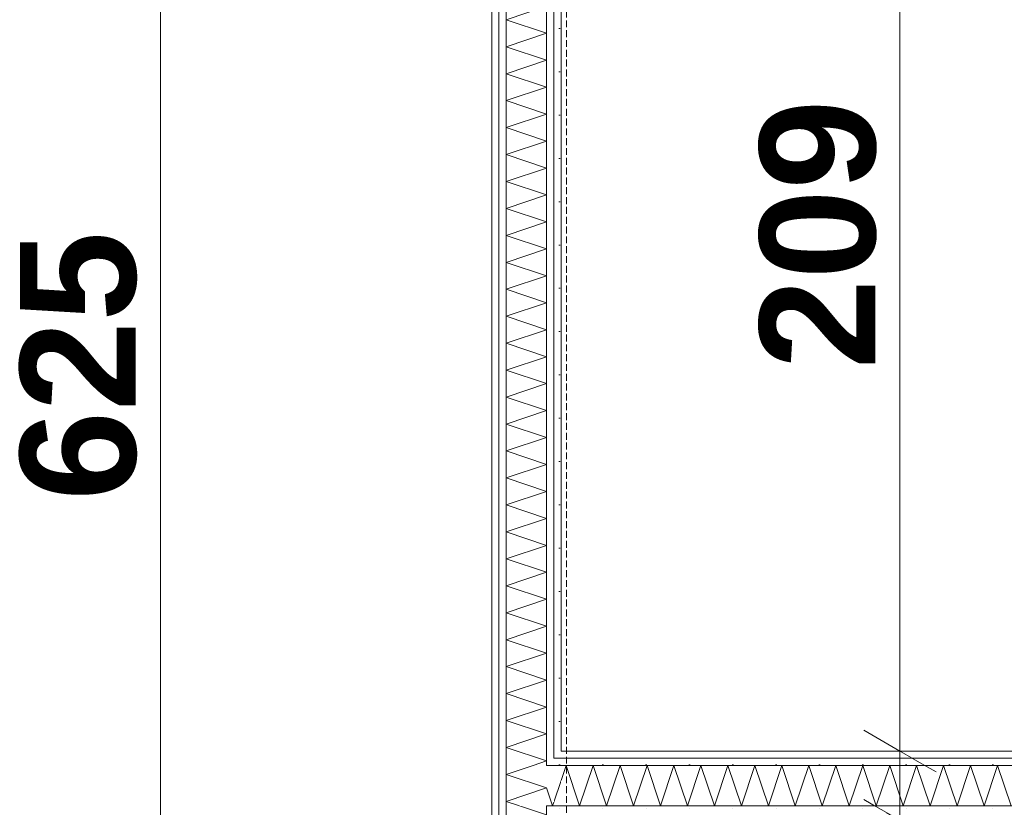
# Model space of a CAD drawing. Extents: x -7314 to 11761, y 144 to 9383.
# Tile 99 of 193: x 1939 to 2110, y 7520 to 7657. Entities that reach past the tile are written whole.
import ezdxf
from ezdxf.xclip import XClip

# ---------------------------------------------------------------- set-up
doc = ezdxf.new("R2010")
doc.units = 0
doc.header["$MEASUREMENT"] = 0
doc.header["$XCLIPFRAME"] = 0
doc.linetypes.add('Krawędzie ukryte', pattern=[68, 48, -20])
doc.linetypes.add('Wipeout_Contour', pattern=[20000, 0, -20000])
for name, color, linetype in [('FORMA - Arch 01 - 220-A Ściany', 7, 'Continuous'), ('FORMA - Arch 01 - 410-K Osie', 7, 'Continuous'), ('FORMA - Arch 02 - Strefy', 7, 'Continuous'), ('FORMA - Arch 04 - Wymiary ogólne', 7, 'Continuous')]:
    doc.layers.add(name, color=color, linetype=linetype)
doc.styles.add('STYL_AUTOMATYCZNY_9', font='arial.ttf')
pattern_1 = [(0, (4185.3, -5972.398), (0, 7.5), [0, -7.5])]

# ---------------------------------------------------------------- blocks, each defined once
blk = doc.blocks.new('*X94')
at = {"layer": 'FORMA - Arch 01 - 220-A Ściany', "color": 7, "linetype": 'Continuous', "lineweight": 5, "ltscale": 0.025}
for p, q in [((2025.93, 7520.49), (2030.6, 7518.94)), ((2030.6, 7518.94), (2023.6, 7516.6)), ((2023.6, 7516.6), (2030.6, 7514.27)), ((2030.6, 7514.27), (2023.6, 7511.94)), ((2023.6, 7511.94), (2030.6, 7509.6)), ((2030.6, 7509.6), (2023.6, 7507.27)), ((2023.6, 7507.27), (2030.6, 7504.94)), ((2030.6, 7504.94), (2023.6, 7502.6)), ((2023.6, 7502.6), (2030.6, 7500.27)), ((2030.6, 7500.27), (2023.6, 7497.94)), ((2023.6, 7497.94), (2030.6, 7495.6)), ((2030.6, 7495.6), (2023.6, 7493.27)), ((2023.6, 7493.27), (2030.6, 7490.94)), ((2030.6, 7490.94), (2023.6, 7488.6)), ((2023.6, 7488.6), (2030.6, 7486.27)), ((2030.6, 7486.27), (2023.6, 7483.94)), ((2023.6, 7483.94), (2030.6, 7481.6)), ((2030.6, 7481.6), (2023.6, 7479.27)), ((2023.6, 7479.27), (2030.6, 7476.94)), ((2030.6, 7476.94), (2023.6, 7474.6)), ((2023.6, 7474.6), (2030.6, 7472.27)), ((2030.6, 7472.27), (2023.6, 7469.94)), ((2023.6, 7469.94), (2030.6, 7467.6)), ((2030.6, 7467.6), (2023.6, 7465.27)), ((2023.6, 7465.27), (2030.6, 7462.94)), ((2030.6, 7462.94), (2023.6, 7460.6)), ((2023.6, 7460.6), (2030.6, 7458.27)), ((2030.6, 7458.27), (2023.6, 7455.94)), ((2023.6, 7455.94), (2030.6, 7453.6)), ((2030.6, 7453.6), (2023.6, 7451.27)), ((2023.6, 7451.27), (2030.6, 7448.94)), ((2030.6, 7448.94), (2023.6, 7446.6)), ((2023.6, 7446.6), (2030.6, 7444.27)), ((2030.6, 7444.27), (2023.6, 7441.94)), ((2023.6, 7441.94), (2030.6, 7439.6)), ((2030.6, 7439.6), (2023.6, 7437.27)), ((2023.6, 7437.27), (2030.6, 7434.94)), ((2030.6, 7434.94), (2023.6, 7432.6)), ((2023.6, 7432.6), (2030.6, 7430.27)), ((2030.6, 7430.27), (2023.6, 7427.94)), ((2023.6, 7427.94), (2030.6, 7425.6)), ((2030.6, 7425.6), (2023.6, 7423.27)), ((2023.6, 7423.27), (2030.6, 7420.94)), ((2030.6, 7420.94), (2023.6, 7418.6)), ((2023.6, 7418.6), (2030.6, 7416.27)), ((2030.6, 7416.27), (2023.6, 7413.94)), ((2023.6, 7413.94), (2030.6, 7411.6)), ((2030.6, 7411.6), (2023.6, 7409.27)), ((2023.6, 7409.27), (2030.6, 7406.94)), ((2030.6, 7406.94), (2023.6, 7404.6)), ((2023.6, 7404.6), (2030.6, 7402.27)), ((2030.6, 7402.27), (2023.6, 7399.94)), ((2023.6, 7399.94), (2030.6, 7397.6)), ((2030.6, 7397.6), (2023.6, 7395.27)), ((2023.6, 7395.27), (2030.6, 7392.94)), ((2030.6, 7392.94), (2023.6, 7390.6)), ((2023.6, 7390.6), (2030.6, 7388.27)), ((2030.6, 7388.27), (2023.6, 7385.94)), ((2023.6, 7385.94), (2030.6, 7383.6)), ((2030.6, 7383.6), (2023.6, 7381.27)), ((2023.6, 7381.27), (2030.6, 7378.94)), ((2030.6, 7378.94), (2023.6, 7376.6)), ((2023.6, 7376.6), (2030.6, 7374.27)), ((2030.6, 7374.27), (2023.6, 7371.94)), ((2023.6, 7371.94), (2030.6, 7369.6)), ((2030.6, 7369.6), (2023.6, 7367.27)), ((2023.6, 7367.27), (2030.6, 7364.94)), ((2030.6, 7364.94), (2023.6, 7362.6)), ((2023.6, 7362.6), (2030.6, 7360.27)), ((2030.6, 7360.27), (2023.6, 7357.94)), ((2023.6, 7357.94), (2030.6, 7355.6)), ((2030.6, 7355.6), (2023.6, 7353.27)), ((2023.6, 7353.27), (2030.6, 7350.94)), ((2030.6, 7350.94), (2023.6, 7348.6)), ((2023.6, 7348.6), (2030.6, 7346.27)), ((2030.6, 7346.27), (2023.6, 7343.94)), ((2023.6, 7343.94), (2030.6, 7341.6)), ((2030.6, 7341.6), (2023.6, 7339.27)), ((2023.6, 7339.27), (2030.6, 7336.94)), ((2030.6, 7336.94), (2023.6, 7334.6)), ((2023.6, 7334.6), (2030.6, 7332.27)), ((2030.6, 7332.27), (2023.6, 7329.94)), ((2023.6, 7329.94), (2030.6, 7327.6)), ((2030.6, 7327.6), (2023.6, 7325.27)), ((2023.6, 7325.27), (2030.6, 7322.94)), ((2030.6, 7322.94), (2023.6, 7320.6)), ((2023.6, 7320.6), (2030.6, 7318.27)), ((2030.6, 7318.27), (2023.6, 7315.94)), ((2023.6, 7315.94), (2030.6, 7313.6)), ((2030.6, 7313.6), (2023.6, 7311.27)), ((2023.6, 7311.27), (2030.6, 7308.94)), ((2030.6, 7308.94), (2023.6, 7306.6)), ((2023.6, 7306.6), (2030.6, 7304.27)), ((2030.6, 7304.27), (2023.6, 7301.94)), ((2023.6, 7301.94), (2030.6, 7299.6)), ((2030.6, 7299.6), (2023.6, 7297.27)), ((2023.6, 7297.27), (2030.6, 7294.94)), ((2030.6, 7294.94), (2025.66, 7293.29))]:
    blk.add_line(p, q, dxfattribs=at)
blk = doc.blocks.new('*X95')
at = {"layer": 'FORMA - Arch 01 - 220-A Ściany', "color": 7, "linetype": 'Continuous', "lineweight": 5, "ltscale": 0.025}
for p, q in [((2028.27, 7527.49), (2023.6, 7525.94)), ((2023.6, 7525.94), (2030.6, 7523.6)), ((2030.6, 7523.6), (2023.6, 7521.27)), ((2023.6, 7521.27), (2025.93, 7520.49))]:
    blk.add_line(p, q, dxfattribs=at)
blk = doc.blocks.new('*X96')
at = {"layer": 'FORMA - Arch 01 - 220-A Ściany', "color": 7, "linetype": 'Continuous', "lineweight": 5, "ltscale": 0.025}
for p, q in [((2025.04, 7741.08), (2023.6, 7740.6)), ((2023.6, 7740.6), (2030.6, 7738.27)), ((2030.6, 7738.27), (2023.6, 7735.94)), ((2023.6, 7735.94), (2030.6, 7733.6)), ((2030.6, 7733.6), (2023.6, 7731.27)), ((2023.6, 7731.27), (2030.6, 7728.94)), ((2030.6, 7728.94), (2023.6, 7726.6)), ((2023.6, 7726.6), (2030.6, 7724.27)), ((2030.6, 7724.27), (2023.6, 7721.94)), ((2023.6, 7721.94), (2030.6, 7719.6)), ((2030.6, 7719.6), (2023.6, 7717.27)), ((2023.6, 7717.27), (2030.6, 7714.94)), ((2030.6, 7714.94), (2023.6, 7712.6)), ((2023.6, 7712.6), (2030.6, 7710.27)), ((2030.6, 7710.27), (2023.6, 7707.94)), ((2023.6, 7707.94), (2030.6, 7705.6)), ((2030.6, 7705.6), (2023.6, 7703.27)), ((2023.6, 7703.27), (2030.6, 7700.94)), ((2030.6, 7700.94), (2023.6, 7698.6)), ((2023.6, 7698.6), (2030.6, 7696.27)), ((2030.6, 7696.27), (2023.6, 7693.94)), ((2023.6, 7693.94), (2030.6, 7691.6)), ((2030.6, 7691.6), (2023.6, 7689.27)), ((2023.6, 7689.27), (2030.6, 7686.94)), ((2030.6, 7686.94), (2023.6, 7684.6)), ((2023.6, 7684.6), (2030.6, 7682.27)), ((2030.6, 7682.27), (2023.6, 7679.94)), ((2023.6, 7679.94), (2030.6, 7677.6)), ((2030.6, 7677.6), (2023.6, 7675.27)), ((2023.6, 7675.27), (2030.6, 7672.94)), ((2030.6, 7672.94), (2023.6, 7670.6)), ((2023.6, 7670.6), (2030.6, 7668.27)), ((2030.6, 7668.27), (2023.6, 7665.94)), ((2023.6, 7665.94), (2030.6, 7663.6)), ((2030.6, 7663.6), (2023.6, 7661.27)), ((2023.6, 7661.27), (2030.6, 7658.94)), ((2030.6, 7658.94), (2023.6, 7656.6)), ((2023.6, 7656.6), (2030.6, 7654.27)), ((2030.6, 7654.27), (2023.6, 7651.94)), ((2023.6, 7651.94), (2030.6, 7649.6)), ((2030.6, 7649.6), (2023.6, 7647.27)), ((2023.6, 7647.27), (2030.6, 7644.94)), ((2030.6, 7644.94), (2023.6, 7642.6)), ((2023.6, 7642.6), (2030.6, 7640.27)), ((2030.6, 7640.27), (2023.6, 7637.94)), ((2023.6, 7637.94), (2030.6, 7635.6)), ((2030.6, 7635.6), (2023.6, 7633.27)), ((2023.6, 7633.27), (2030.6, 7630.94)), ((2030.6, 7630.94), (2023.6, 7628.6)), ((2023.6, 7628.6), (2030.6, 7626.27)), ((2030.6, 7626.27), (2023.6, 7623.94)), ((2023.6, 7623.94), (2030.6, 7621.6)), ((2030.6, 7621.6), (2023.6, 7619.27)), ((2023.6, 7619.27), (2030.6, 7616.94)), ((2030.6, 7616.94), (2023.6, 7614.6)), ((2023.6, 7614.6), (2030.6, 7612.27)), ((2030.6, 7612.27), (2023.6, 7609.94)), ((2023.6, 7609.94), (2030.6, 7607.6)), ((2030.6, 7607.6), (2023.6, 7605.27)), ((2023.6, 7605.27), (2030.6, 7602.94)), ((2030.6, 7602.94), (2023.6, 7600.6)), ((2023.6, 7600.6), (2030.6, 7598.27)), ((2030.6, 7598.27), (2023.6, 7595.94)), ((2023.6, 7595.94), (2030.6, 7593.6)), ((2030.6, 7593.6), (2023.6, 7591.27)), ((2023.6, 7591.27), (2030.6, 7588.94)), ((2030.6, 7588.94), (2023.6, 7586.6)), ((2023.6, 7586.6), (2030.6, 7584.27)), ((2030.6, 7584.27), (2023.6, 7581.94)), ((2023.6, 7581.94), (2030.6, 7579.6)), ((2030.6, 7579.6), (2023.6, 7577.27)), ((2023.6, 7577.27), (2030.6, 7574.94)), ((2030.6, 7574.94), (2023.6, 7572.6)), ((2023.6, 7572.6), (2030.6, 7570.27)), ((2030.6, 7570.27), (2023.6, 7567.94)), ((2023.6, 7567.94), (2030.6, 7565.6)), ((2030.6, 7565.6), (2023.6, 7563.27)), ((2023.6, 7563.27), (2030.6, 7560.94)), ((2030.6, 7560.94), (2023.6, 7558.6)), ((2023.6, 7558.6), (2030.6, 7556.27)), ((2030.6, 7556.27), (2023.6, 7553.94)), ((2023.6, 7553.94), (2030.6, 7551.6)), ((2030.6, 7551.6), (2023.6, 7549.27)), ((2023.6, 7549.27), (2030.6, 7546.94)), ((2030.6, 7546.94), (2023.6, 7544.6)), ((2023.6, 7544.6), (2030.6, 7542.27)), ((2030.6, 7542.27), (2023.6, 7539.94)), ((2023.6, 7539.94), (2030.6, 7537.6)), ((2030.6, 7537.6), (2023.6, 7535.27)), ((2023.6, 7535.27), (2030.6, 7532.94)), ((2030.6, 7532.94), (2023.6, 7530.6)), ((2023.6, 7530.6), (2030.6, 7528.27)), ((2030.6, 7528.27), (2028.27, 7527.49))]:
    blk.add_line(p, q, dxfattribs=at)
blk = doc.blocks.new('*X113')
at = {"layer": 'FORMA - Arch 01 - 220-A Ściany', "color": 7, "linetype": 'Continuous', "lineweight": 5, "ltscale": 0.025}
blk.add_line((2031.85, 7521.15), (2033.1, 7524.9), dxfattribs=at)
blk = doc.blocks.new('*X114')
at = {"layer": 'FORMA - Arch 01 - 220-A Ściany', "color": 7, "linetype": 'Continuous', "lineweight": 5, "ltscale": 0.025}
for p, q in [((2030.6, 7523.59), (2031.63, 7520.49)), ((2031.63, 7520.49), (2031.85, 7521.15))]:
    blk.add_line(p, q, dxfattribs=at)
blk = doc.blocks.new('*X115')
at = {"layer": 'FORMA - Arch 01 - 220-A Ściany', "color": 7, "linetype": 'Continuous', "lineweight": 5, "ltscale": 0.025}
for p, q in [((2033.1, 7524.9), (2033.97, 7527.49)), ((2033.97, 7527.49), (2036.3, 7520.49)), ((2036.3, 7520.49), (2038.63, 7527.49)), ((2038.63, 7527.49), (2040.97, 7520.49)), ((2040.97, 7520.49), (2043.3, 7527.49)), ((2043.3, 7527.49), (2045.63, 7520.49)), ((2045.63, 7520.49), (2047.97, 7527.49)), ((2047.97, 7527.49), (2050.3, 7520.49)), ((2050.3, 7520.49), (2052.63, 7527.49)), ((2052.63, 7527.49), (2054.97, 7520.49)), ((2054.97, 7520.49), (2057.3, 7527.49)), ((2057.3, 7527.49), (2059.63, 7520.49)), ((2059.63, 7520.49), (2061.97, 7527.49)), ((2061.97, 7527.49), (2064.3, 7520.49)), ((2064.3, 7520.49), (2066.63, 7527.49)), ((2066.63, 7527.49), (2068.97, 7520.49)), ((2068.97, 7520.49), (2071.3, 7527.49)), ((2071.3, 7527.49), (2073.63, 7520.49)), ((2073.63, 7520.49), (2075.97, 7527.49)), ((2075.97, 7527.49), (2078.3, 7520.49)), ((2078.3, 7520.49), (2080.63, 7527.49)), ((2080.63, 7527.49), (2082.97, 7520.49)), ((2082.97, 7520.49), (2085.3, 7527.49)), ((2085.3, 7527.49), (2087.63, 7520.49)), ((2087.63, 7520.49), (2089.97, 7527.49)), ((2089.97, 7527.49), (2092.3, 7520.49)), ((2092.3, 7520.49), (2094.63, 7527.49)), ((2094.63, 7527.49), (2096.97, 7520.49)), ((2096.97, 7520.49), (2099.3, 7527.49)), ((2099.3, 7527.49), (2101.63, 7520.49)), ((2101.63, 7520.49), (2103.97, 7527.49)), ((2103.97, 7527.49), (2106.3, 7520.49)), ((2106.3, 7520.49), (2108.63, 7527.49)), ((2108.63, 7527.49), (2110.97, 7520.49))]:
    blk.add_line(p, q, dxfattribs=at)
blk = doc.blocks.new('Rysunek_1_1', base_point=(4185.3, -5972.4))
at = {"layer": 'FORMA - Arch 04 - Wymiary ogólne', "color": 154, "linetype": 'Continuous', "lineweight": 13, "ltscale": 0.025}
blk.add_line((1963.76, 7283.79), (1963.76, 7908.64), dxfattribs=at)
at = {"layer": 'FORMA - Arch 04 - Wymiary ogólne', "color": 154, "linetype": 'Continuous', "lineweight": 13, "insert": (1959.76, 7573.33), "char_height": 20, "width": 45.7634, "attachment_point": 7, "rotation": 90, "style": 'STYL_AUTOMATYCZNY_9'}
blk.add_mtext('\\A1;{\\pql;\\fArial|b1|i0|c238|p0;\\W1.000000;625}', dxfattribs=at)
at = {"color": 254, "linetype": 'Wipeout_Contour', "lineweight": 0, "ltscale": 31205.977549}
blk.add_wipeout([(2021.1, 7285.04), (2022.35, 7285.04), (2022.35, 7784.38), (2021.1, 7784.38)], dxfattribs=at).dxf.layer = 'FORMA - Arch 01 - 220-A Ściany'
at = {"color": 254, "linetype": 'Wipeout_Contour', "lineweight": 0, "ltscale": 31157.481797}
blk.add_wipeout([(2030.6, 7520.49), (2030.6, 7519.24), (2031.85, 7519.24), (2031.85, 7520.49)], dxfattribs=at).dxf.layer = 'FORMA - Arch 01 - 220-A Ściany'
at = {"color": 254, "linetype": 'Wipeout_Contour', "lineweight": 0, "ltscale": 31813.568485}
blk.add_wipeout([(2033.1, 7529.99), (2412.21, 7529.99), (2412.21, 7738.58), (2033.1, 7738.58)], dxfattribs=at).dxf.layer = 'FORMA - Arch 02 - Strefy'
at = {"layer": 'FORMA - Arch 01 - 220-A Ściany', "linetype": 'Continuous', "lineweight": 5}
h = blk.add_hatch(dxfattribs=at)
h.set_pattern_fill('Gips_0001', style=0, pattern_type=2)
h.set_pattern_definition(pattern_1)
h.paths.add_polyline_path([(2021.1, 7285.04), (2022.35, 7285.04), (2022.35, 7784.38), (2021.1, 7784.38)])
h = blk.add_hatch(dxfattribs=at)
h.set_pattern_fill('Gips_0001', style=0, pattern_type=2)
h.set_pattern_definition(pattern_1)
h.paths.add_polyline_path([(2030.6, 7520.49), (2030.6, 7519.24), (2031.85, 7519.24), (2031.85, 7520.49)])
at = {"layer": 'FORMA - Arch 01 - 220-A Ściany', "color": 7, "linetype": 'Continuous', "lineweight": 15, "ltscale": 0.025, "flags": 128}
blk.add_lwpolyline([(2021.1, 7784.38), (2021.1, 7283.79)], dxfattribs=at)
at = {"layer": 'FORMA - Arch 04 - Wymiary ogólne', "color": 154, "linetype": 'Continuous', "lineweight": 13, "insert": (2087.74, 7596.15), "char_height": 20, "width": 45.7634, "attachment_point": 7, "rotation": 90, "style": 'STYL_AUTOMATYCZNY_9'}
blk.add_mtext('\\A1;{\\pql;\\fArial|b1|i0|c238|p0;\\W1.000000;209}', dxfattribs=at)
at = {"color": 254, "linetype": 'Wipeout_Contour', "lineweight": 0, "ltscale": 31195.471303}
blk.add_wipeout([(2031.85, 7529.99), (2031.85, 7528.74), (2033.1, 7528.74), (2033.1, 7529.99)], dxfattribs=at).dxf.layer = 'FORMA - Arch 01 - 220-A Ściany'
at = {"layer": 'FORMA - Arch 01 - 220-A Ściany', "linetype": 'Continuous', "lineweight": 5}
h = blk.add_hatch(dxfattribs=at)
h.set_pattern_fill('Gips_0001', style=0, pattern_type=2)
h.set_pattern_definition(pattern_1)
h.paths.add_polyline_path([(2031.85, 7529.99), (2031.85, 7528.74), (2033.1, 7528.74), (2033.1, 7529.99)])
at = {"color": 254, "linetype": 'Wipeout_Contour', "lineweight": 0, "ltscale": 31209.683787}
blk.add_wipeout([(2022.35, 7286.29), (2023.6, 7286.29), (2023.6, 7784.38), (2022.35, 7784.38)], dxfattribs=at).dxf.layer = 'FORMA - Arch 01 - 220-A Ściany'
at = {"layer": 'FORMA - Arch 01 - 220-A Ściany', "linetype": 'Continuous', "lineweight": 5}
h = blk.add_hatch(dxfattribs=at)
h.set_pattern_fill('Gips_0001', style=0, pattern_type=2)
h.set_pattern_definition(pattern_1)
h.paths.add_polyline_path([(2022.35, 7286.29), (2023.6, 7286.29), (2023.6, 7784.38), (2022.35, 7784.38)])
at = {"layer": 'FORMA - Arch 01 - 220-A Ściany', "color": 7, "linetype": 'Continuous', "lineweight": 13, "ltscale": 0.025}
blk.add_line((2022.35, 7784.38), (2022.35, 7286.29), dxfattribs=at)
at = {"color": 254, "linetype": 'Wipeout_Contour', "lineweight": 0, "ltscale": 31601.012385}
blk.add_wipeout([(2031.85, 7738.58), (2031.85, 7529.99), (2033.1, 7529.99), (2033.1, 7738.58)], dxfattribs=at).dxf.layer = 'FORMA - Arch 01 - 220-A Ściany'
at = {"color": 254, "linetype": 'Wipeout_Contour', "lineweight": 0, "ltscale": 31189.341225}
blk.add_wipeout([(2030.6, 7528.74), (2030.6, 7527.49), (2031.85, 7527.49), (2031.85, 7528.74)], dxfattribs=at).dxf.layer = 'FORMA - Arch 01 - 220-A Ściany'
at = {"layer": 'FORMA - Arch 01 - 220-A Ściany', "linetype": 'Continuous', "lineweight": 5}
h = blk.add_hatch(dxfattribs=at)
h.set_pattern_fill('Gips_0001', style=0, pattern_type=2)
h.set_pattern_definition(pattern_1)
h.paths.add_polyline_path([(2031.85, 7738.58), (2031.85, 7529.99), (2033.1, 7529.99), (2033.1, 7738.58)])
h = blk.add_hatch(dxfattribs=at)
h.set_pattern_fill('Gips_0001', style=0, pattern_type=2)
h.set_pattern_definition(pattern_1)
h.paths.add_polyline_path([(2030.6, 7528.74), (2030.6, 7527.49), (2031.85, 7527.49), (2031.85, 7528.74)])
at = {"layer": 'FORMA - Arch 01 - 220-A Ściany', "color": 7, "linetype": 'Continuous', "lineweight": 15, "ltscale": 0.025, "flags": 128}
blk.add_lwpolyline([(2033.1, 7529.99), (2033.1, 7738.58)], dxfattribs=at)
at = {"color": 254, "linetype": 'Wipeout_Contour', "lineweight": 0, "ltscale": 30717.30417}
blk.add_wipeout([(2023.6, 7520.49), (2023.6, 7293.29), (2030.6, 7293.29), (2030.6, 7520.49)], dxfattribs=at).dxf.layer = 'FORMA - Arch 01 - 220-A Ściany'
at = {"color": 7, "linetype": 'Continuous', "lineweight": 13, "ltscale": 0.025}
blk.add_blockref('*X94', (0, 0), dxfattribs=at)
at = {"color": 254, "linetype": 'Wipeout_Contour', "lineweight": 0, "ltscale": 31599.730525}
blk.add_wipeout([(2030.6, 7739.83), (2030.6, 7528.74), (2031.85, 7528.74), (2031.85, 7739.83)], dxfattribs=at).dxf.layer = 'FORMA - Arch 01 - 220-A Ściany'
at = {"layer": 'FORMA - Arch 01 - 220-A Ściany', "linetype": 'Continuous', "lineweight": 5}
h = blk.add_hatch(dxfattribs=at)
h.set_pattern_fill('Gips_0001', style=0, pattern_type=2)
h.set_pattern_definition(pattern_1)
h.paths.add_polyline_path([(2030.6, 7739.83), (2030.6, 7528.74), (2031.85, 7528.74), (2031.85, 7739.83)])
at = {"layer": 'FORMA - Arch 01 - 220-A Ściany', "color": 7, "linetype": 'Continuous', "lineweight": 13, "ltscale": 0.025}
for p, q in [((2031.85, 7528.74), (2031.85, 7739.83)), ((2033.1, 7528.74), (2031.85, 7528.74))]:
    blk.add_line(p, q, dxfattribs=at)
at = {"color": 254, "linetype": 'Wipeout_Contour', "lineweight": 0, "ltscale": 31169.117468}
blk.add_wipeout([(2023.6, 7527.49), (2023.6, 7520.49), (2030.6, 7520.49), (2030.6, 7527.49)], dxfattribs=at).dxf.layer = 'FORMA - Arch 01 - 220-A Ściany'
at = {"layer": 'FORMA - Arch 01 - 220-A Ściany', "color": 7, "linetype": 'Continuous', "lineweight": 13, "ltscale": 0.025}
for p, q in [((2023.6, 7520.49), (2023.6, 7293.29)), ((2030.6, 7520.49), (2031.85, 7520.49)), ((2030.6, 7293.29), (2030.6, 7520.49))]:
    blk.add_line(p, q, dxfattribs=at)
at = {"color": 7, "linetype": 'Continuous', "lineweight": 13, "ltscale": 0.025}
blk.add_blockref('*X95', (0, 0), dxfattribs=at)
at = {"color": 254, "linetype": 'Wipeout_Contour', "lineweight": 0, "ltscale": 31595.498357}
blk.add_wipeout([(2023.6, 7741.08), (2023.6, 7527.49), (2030.6, 7527.49), (2030.6, 7741.08)], dxfattribs=at).dxf.layer = 'FORMA - Arch 01 - 220-A Ściany'
at = {"color": 254, "linetype": 'Wipeout_Contour', "lineweight": 0, "ltscale": 31158.786016}
blk.add_wipeout([(2031.85, 7520.49), (2031.85, 7519.24), (2033.1, 7519.24), (2033.1, 7520.49)], dxfattribs=at).dxf.layer = 'FORMA - Arch 01 - 220-A Ściany'
at = {"layer": 'FORMA - Arch 01 - 220-A Ściany', "linetype": 'Continuous', "lineweight": 5}
h = blk.add_hatch(dxfattribs=at)
h.set_pattern_fill('Gips_0001', style=0, pattern_type=2)
h.set_pattern_definition(pattern_1)
h.paths.add_polyline_path([(2031.85, 7520.49), (2031.85, 7519.24), (2033.1, 7519.24), (2033.1, 7520.49)])
at = {"layer": 'FORMA - Arch 01 - 220-A Ściany', "color": 7, "linetype": 'Continuous', "lineweight": 13, "ltscale": 0.025}
for p, q in [((2023.6, 7741.08), (2023.6, 7527.49)), ((2030.6, 7527.49), (2030.6, 7741.08)), ((2023.6, 7527.49), (2023.6, 7520.49)), ((2031.85, 7527.49), (2030.6, 7527.49))]:
    blk.add_line(p, q, dxfattribs=at)
at = {"color": 7, "linetype": 'Continuous', "lineweight": 13, "ltscale": 0.025}
blk.add_blockref('*X96', (0, 0), dxfattribs=at)
at = {"color": 254, "linetype": 'Wipeout_Contour', "lineweight": 0, "ltscale": 31174.714788}
blk.add_wipeout([(2031.85, 7527.49), (2031.85, 7520.49), (2033.1, 7520.49), (2033.1, 7527.49)], dxfattribs=at).dxf.layer = 'FORMA - Arch 01 - 220-A Ściany'
at = {"color": 7, "linetype": 'Continuous', "lineweight": 13, "ltscale": 0.025}
blk.add_blockref('*X113', (0, 0), dxfattribs=at)
at = {"color": 254, "linetype": 'Wipeout_Contour', "lineweight": 0, "ltscale": 31190.644111}
blk.add_wipeout([(2031.85, 7528.74), (2031.85, 7527.49), (2033.1, 7527.49), (2033.1, 7528.74)], dxfattribs=at).dxf.layer = 'FORMA - Arch 01 - 220-A Ściany'
at = {"layer": 'FORMA - Arch 01 - 220-A Ściany', "linetype": 'Continuous', "lineweight": 5}
h = blk.add_hatch(dxfattribs=at)
h.set_pattern_fill('Gips_0001', style=0, pattern_type=2)
h.set_pattern_definition(pattern_1)
h.paths.add_polyline_path([(2031.85, 7528.74), (2031.85, 7527.49), (2033.1, 7527.49), (2033.1, 7528.74)])
at = {"color": 254, "linetype": 'Wipeout_Contour', "lineweight": 0, "ltscale": 31374.284517}
blk.add_wipeout([(2033.1, 7519.24), (2412.21, 7519.24), (2412.21, 7520.49), (2033.1, 7520.49)], dxfattribs=at).dxf.layer = 'FORMA - Arch 01 - 220-A Ściany'
at = {"layer": 'FORMA - Arch 01 - 220-A Ściany', "linetype": 'Continuous', "lineweight": 5}
h = blk.add_hatch(dxfattribs=at)
h.set_pattern_fill('Gips_0001', style=0, pattern_type=2)
h.set_pattern_definition(pattern_1)
h.paths.add_polyline_path([(2033.1, 7519.24), (2412.21, 7519.24), (2412.21, 7520.49), (2033.1, 7520.49)])
at = {"color": 254, "linetype": 'Wipeout_Contour', "lineweight": 0, "ltscale": 31410.719837}
blk.add_wipeout([(2412.21, 7529.99), (2033.1, 7529.99), (2033.1, 7528.74), (2412.21, 7528.74)], dxfattribs=at).dxf.layer = 'FORMA - Arch 01 - 220-A Ściany'
at = {"color": 254, "linetype": 'Wipeout_Contour', "lineweight": 0, "ltscale": 31173.411235}
blk.add_wipeout([(2030.6, 7527.49), (2030.6, 7520.49), (2031.85, 7520.49), (2031.85, 7527.49)], dxfattribs=at).dxf.layer = 'FORMA - Arch 01 - 220-A Ściany'
at = {"layer": 'FORMA - Arch 01 - 220-A Ściany', "linetype": 'Continuous', "lineweight": 5}
h = blk.add_hatch(dxfattribs=at)
h.set_pattern_fill('Gips_0001', style=0, pattern_type=2)
h.set_pattern_definition(pattern_1)
h.paths.add_polyline_path([(2412.21, 7529.99), (2033.1, 7529.99), (2033.1, 7528.74), (2412.21, 7528.74)])
at = {"layer": 'FORMA - Arch 01 - 220-A Ściany', "color": 7, "linetype": 'Continuous', "lineweight": 13, "ltscale": 0.025}
for p, q in [((2031.85, 7527.49), (2030.6, 7527.49)), ((2030.6, 7520.49), (2031.85, 7520.49))]:
    blk.add_line(p, q, dxfattribs=at)
at = {"layer": 'FORMA - Arch 01 - 220-A Ściany', "color": 7, "linetype": 'Continuous', "lineweight": 15, "ltscale": 0.025, "flags": 128}
blk.add_lwpolyline([(2412.21, 7529.99), (2033.1, 7529.99)], dxfattribs=at)
at = {"layer": 'FORMA - Arch 04 - Wymiary ogólne', "color": 154, "linetype": 'Continuous', "lineweight": 13, "ltscale": 0.025}
for p, q in [((2091.74, 7529.99), (2091.74, 7738.58)), ((2101.11, 7529.99), (2082.36, 7529.99))]:
    blk.add_line(p, q, dxfattribs=at)
at = {"color": 7, "linetype": 'Continuous', "lineweight": 13, "ltscale": 0.025}
blk.add_blockref('*X114', (0, 0), dxfattribs=at)
at = {"color": 254, "linetype": 'Wipeout_Contour', "lineweight": 0, "ltscale": 31405.925504}
blk.add_wipeout([(2412.21, 7528.74), (2033.1, 7528.74), (2033.1, 7527.49), (2412.21, 7527.49)], dxfattribs=at).dxf.layer = 'FORMA - Arch 01 - 220-A Ściany'
at = {"layer": 'FORMA - Arch 01 - 220-A Ściany', "linetype": 'Continuous', "lineweight": 5}
h = blk.add_hatch(dxfattribs=at)
h.set_pattern_fill('Gips_0001', style=0, pattern_type=2)
h.set_pattern_definition(pattern_1)
h.paths.add_polyline_path([(2412.21, 7528.74), (2033.1, 7528.74), (2033.1, 7527.49), (2412.21, 7527.49)])
at = {"layer": 'FORMA - Arch 01 - 220-A Ściany', "color": 7, "linetype": 'Continuous', "lineweight": 13, "ltscale": 0.025}
for p, q in [((2033.1, 7528.74), (2031.85, 7528.74)), ((2412.21, 7528.74), (2033.1, 7528.74))]:
    blk.add_line(p, q, dxfattribs=at)
at = {"color": 254, "linetype": 'Wipeout_Contour', "lineweight": 0, "ltscale": 31390.104706}
blk.add_wipeout([(2412.21, 7527.49), (2033.1, 7527.49), (2033.1, 7520.49), (2412.21, 7520.49)], dxfattribs=at).dxf.layer = 'FORMA - Arch 01 - 220-A Ściany'
at = {"layer": 'FORMA - Arch 01 - 220-A Ściany', "color": 7, "linetype": 'Continuous', "lineweight": 13, "ltscale": 0.025}
for p, q in [((2033.1, 7527.49), (2031.85, 7527.49)), ((2412.21, 7527.49), (2033.1, 7527.49)), ((2031.85, 7520.49), (2033.1, 7520.49)), ((2033.1, 7520.49), (2412.21, 7520.49))]:
    blk.add_line(p, q, dxfattribs=at)
at = {"layer": 'FORMA - Arch 01 - 410-K Osie', "color": 7, "linetype": 'Krawędzie ukryte', "lineweight": 13, "ltscale": 0.025}
blk.add_line((2034.04, 5890.7), (2034.04, 8978.35), dxfattribs=at)
at = {"layer": 'FORMA - Arch 04 - Wymiary ogólne', "color": 154, "linetype": 'Continuous', "lineweight": 13, "ltscale": 0.025}
for p, q in [((2085.49, 7533.6), (2097.99, 7526.38)), ((2091.74, 7517.99), (2091.74, 7529.99)), ((2085.49, 7521.6), (2097.99, 7514.38))]:
    blk.add_line(p, q, dxfattribs=at)
at = {"color": 7, "linetype": 'Continuous', "lineweight": 13, "ltscale": 0.025}
blk.add_blockref('*X115', (0, 0), dxfattribs=at)

msp = doc.modelspace()

# ---------------------------------------------------------------- block references
at = {"lineweight": 20}
ref = msp.add_blockref('Rysunek_1_1', (4185.29965, -5972.39804), dxfattribs=at)
XClip(ref).set_block_clipping_path([(254.0251470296, 246.5573808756), (9689.7973583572, 9358.9497337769)])

doc.saveas('drawing.dxf')
